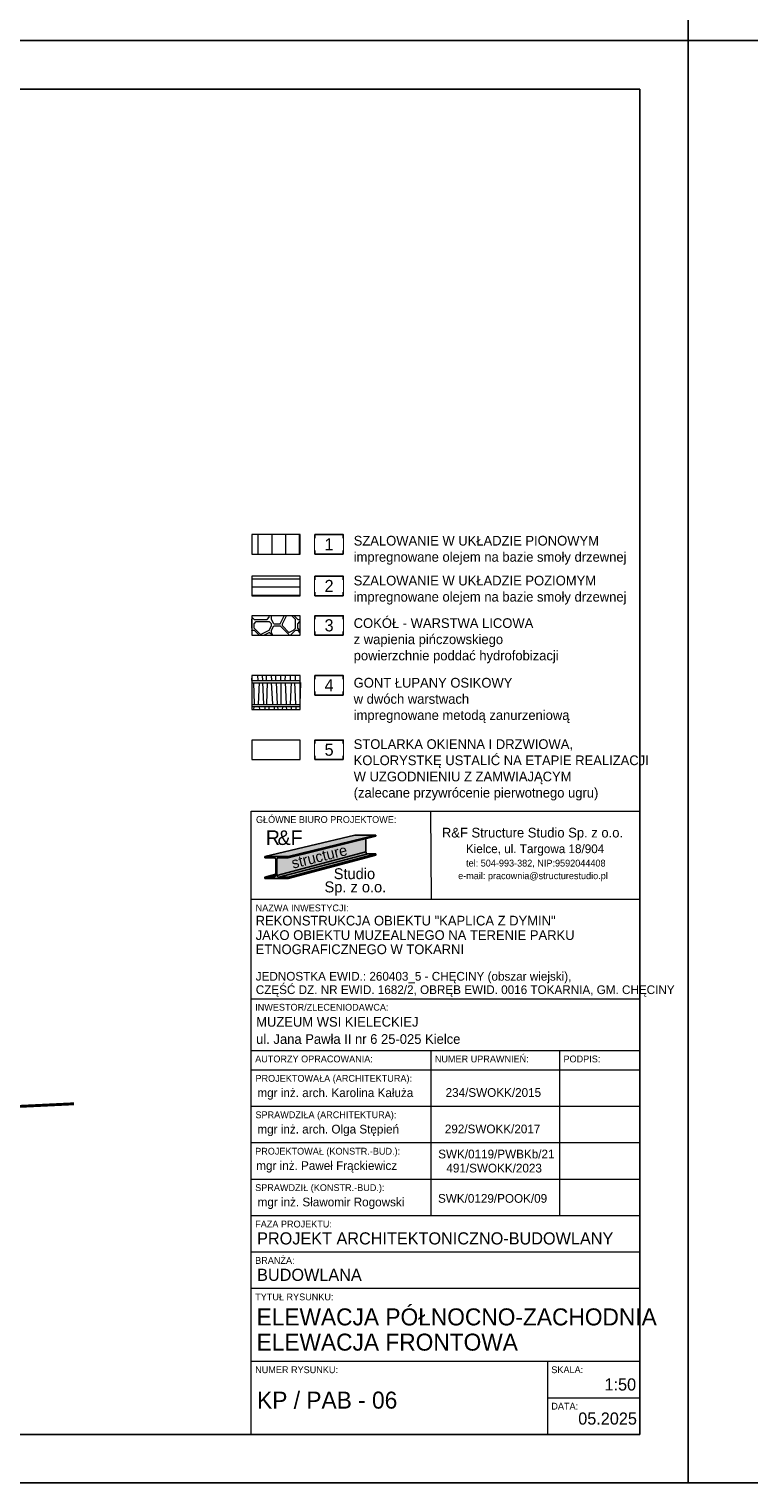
# Model space of a CAD drawing. Header units: centimetres. Extents: x 148485 to 162129, y -6573 to -2118.
# Tile 99 of 167: x 153050 to 153792, y -6573 to -5076. Entities that reach past the tile are written whole.
import ezdxf

# ---------------------------------------------------------------- set-up
doc = ezdxf.new("R2010")
doc.units = ezdxf.units.CM
doc.header["$LTSCALE"] = 0.1
doc.layers.get('0').update_dxf_attribs({"color": 45})
for name, color, linetype in [('A_opisy elewacji', 7, 'Continuous'), ('A_wymiary_zewn', 4, 'Continuous'), ('Format', 7, 'Continuous'), ('ozn_graficzne_R&F', 5, 'Continuous'), ('Section', 3, 'Continuous'), ('widoki_PROKON', 4, 'Continuous')]:
    doc.layers.add(name, color=color, linetype=linetype)
for name, color, linetype, lineweight in [('ELEWACJE - dach podziały', 34, 'Continuous', 15), ('ELEWACJE - deskowanie', 251, 'Continuous', 13), ('ELEWACJE - hacz dachówki', 251, 'Continuous', 9), ('HACZE', 52, 'Continuous', 9), ('PODSTAWOWE - teren', 54, 'Continuous', 50)]:
    doc.layers.add(name, color=color, linetype=linetype, lineweight=lineweight)
doc.styles.add('CG', font='FL Pismo Techniczne.ttf')
doc.styles.add('MtXpl_FL_Pismo_Techn', font='flptechn.ttf')
doc.styles.add('MtXpl_FL_Pismo_Techn_1', font='flptechn.ttf')
doc.styles.add('TECH', font='flptechn.ttf')

# ---------------------------------------------------------------- blocks, each defined once
blk = doc.blocks.new('tab_kaplica z dymin')
at = {"layer": 'A_wymiary_zewn', "true_color": 0xd7d6d6}
h = blk.add_hatch(color=254, dxfattribs=at)
h.dxf.hatch_style = 1
h.paths.add_polyline_path([(151234, -9049.8), (151212.4, -9049.8), (151119.4, -9071.6), (151143.4, -9071.6)])
at = {"layer": 'A_wymiary_zewn', "true_color": 0x848484}
h = blk.add_hatch(color=252, dxfattribs=at)
h.dxf.hatch_style = 1
h.paths.add_polyline_path([(151223.6, -9067.1), (151223.6, -9053.5), (151143.4, -9073), (151134.1, -9073, 0.414214), (151131.9, -9075.2), (151131.9, -9090.8, 0.037989), (151131.9, -9091.2)])
at = {"layer": 'A_wymiary_zewn', "true_color": 0x293133}
h = blk.add_hatch(color=250, dxfattribs=at)
h.dxf.hatch_style = 1
h.paths.add_polyline_path([(151234, -9051), (151234, -9049.8), (151143.4, -9071.6), (151143.4, -9073)])
at = {"layer": 'A_wymiary_zewn', "true_color": 0xafadad}
h = blk.add_hatch(color=253, dxfattribs=at)
h.dxf.hatch_style = 1
h.paths.add_polyline_path([(151225.6, -9069.1, -0.414214), (151223.6, -9067.1), (151131.9, -9091.2, 0.370396), (151134.1, -9093.1)])
at = {"layer": 'A_wymiary_zewn', "true_color": 0xd7d6d6}
h = blk.add_hatch(color=254, dxfattribs=at)
h.dxf.hatch_style = 1
h.paths.add_polyline_path([(151234, -9069.1), (151225.6, -9069.1), (151134.1, -9093.1), (151143.4, -9093.1)])
at = {"layer": 'A_wymiary_zewn', "true_color": 0x293133}
h = blk.add_hatch(color=250, dxfattribs=at)
h.dxf.hatch_style = 1
h.paths.add_polyline_path([(151234, -9070.3), (151234, -9069.1), (151143.4, -9093.1), (151143.4, -9094.4)])
h = blk.add_hatch(color=250, dxfattribs=at)
h.dxf.hatch_style = 1
edge = h.paths.add_edge_path()
edge.add_line((151119.4, -9093.1), (151128.7, -9093.1))
edge.add_arc((151128.7, -9090.8), 2.25, 270, 0)
edge.add_line((151131, -9090.8), (151131, -9075.2))
edge.add_arc((151128.7, -9075.2), 2.25, 0, 90)
edge.add_line((151128.7, -9073), (151119.4, -9073))
edge.add_line((151119.4, -9073), (151119.4, -9071.6))
edge.add_line((151119.4, -9071.6), (151143.4, -9071.6))
edge.add_line((151143.4, -9071.6), (151143.4, -9073))
edge.add_line((151143.4, -9073), (151134.1, -9073))
edge.add_arc((151134.1, -9075.2), 2.25, 90, 180)
edge.add_line((151131.9, -9075.2), (151131.9, -9090.8))
edge.add_arc((151134.1, -9090.8), 2.25, 180, 270)
edge.add_line((151134.1, -9093.1), (151143.4, -9093.1))
edge.add_line((151143.4, -9093.1), (151143.4, -9094.4))
edge.add_line((151143.4, -9094.4), (151119.4, -9094.4))
edge.add_line((151119.4, -9094.4), (151119.4, -9093.1))
at = {"layer": 'A_wymiary_zewn', "true_color": 0xafadad}
h = blk.add_hatch(color=253, dxfattribs=at)
h.dxf.hatch_style = 1
h.paths.add_polyline_path([(151131, -9090.8), (151131, -9090.1), (151119.4, -9093.1), (151128.7, -9093.1, 0.414214)])
at = {"color": 5}
for p, q in [((151105.6, -9025.2), (151505.6, -9025.2)), ((151105.6, -9666.7), (151105.6, -9025.2)), ((151505.6, -9025.2), (151505.6, -9666.7)), ((151505.6, -9666.7), (151105.6, -9666.7))]:
    blk.add_line(p, q, dxfattribs=at)
at = {"color": 4}
for p, q in [((151291.1, -9116.2), (151290.6, -9025.2)), ((151505.6, -9116.2), (151105.6, -9116.2)), ((151505.6, -9218.5), (151105.6, -9218.5)), ((151505.6, -9271.7), (151105.6, -9271.7)), ((151290.6, -9271.7), (151290.6, -9441.7)), ((151423.1, -9271.7), (151423.1, -9441.7)), ((151505.6, -9291.7), (151105.6, -9291.7)), ((151505.6, -9291.7), (151105.6, -9291.7)), ((151505.6, -9291.7), (151105.6, -9291.7)), ((151505.6, -9329.2), (151105.6, -9329.2)), ((151505.6, -9366.7), (151105.6, -9366.7)), ((151505.6, -9404.2), (151105.6, -9404.2)), ((151505.6, -9441.7), (151105.6, -9441.7)), ((151505.6, -9441.7), (151105.6, -9441.7)), ((151505.6, -9479.2), (151105.6, -9479.2)), ((151505.6, -9516.7), (151105.6, -9516.7)), ((151505.6, -9591.7), (151105.6, -9591.7)), ((151410.6, -9591.7), (151410.6, -9666.7)), ((151410.6, -9629.2), (151505.6, -9629.2))]:
    blk.add_line(p, q, dxfattribs=at)
at = {"layer": 'A_wymiary_zewn', "color": 250, "true_color": 0x293133}
for p, q in [((151119.4, -9071.6), (151212.4, -9049.8)), ((151143.4, -9071.6), (151234, -9049.8)), ((151143.4, -9073), (151234, -9051)), ((151212.4, -9049.8), (151234, -9049.8)), ((151223.6, -9053), (151223.6, -9067.1)), ((151234, -9049.8), (151234, -9051)), ((151131.9, -9091.2), (151223.6, -9067.1)), ((151134.1, -9093.1), (151225.6, -9069.1)), ((151143.4, -9093.1), (151234, -9069.1)), ((151143.4, -9094.4), (151234, -9070.3)), ((151225.6, -9069.1), (151234, -9069.1)), ((151119.4, -9073), (151119.4, -9071.6)), ((151119.4, -9071.6), (151143.4, -9071.6)), ((151128.7, -9073), (151119.4, -9073)), ((151131, -9090.8), (151131, -9075.2)), ((151131.9, -9075.2), (151131.9, -9090.8)), ((151143.4, -9073), (151134.1, -9073)), ((151143.4, -9071.6), (151143.4, -9073)), ((151119.4, -9093.1), (151131, -9090.1)), ((151119.4, -9093.1), (151128.7, -9093.1)), ((151119.4, -9094.4), (151119.4, -9093.1)), ((151143.4, -9094.4), (151119.4, -9094.4)), ((151134.1, -9093.1), (151143.4, -9093.1)), ((151143.4, -9093.1), (151143.4, -9094.4))]:
    blk.add_line(p, q, dxfattribs=at)
for centre, radius, start, end in [((151225.6, -9067.1), 2.03, 180, 270), ((151128.7, -9075.2), 2.25, 0, 90), ((151134.1, -9075.2), 2.25, 90, 180), ((151128.7, -9090.8), 2.25, 270, 0), ((151134.1, -9090.8), 2.25, 180, 270)]:
    blk.add_arc(centre, radius, start, end, dxfattribs=at)
at = {"layer": 'Section'}
for p, q in [((151212.4, -9049.8), (151234, -9049.8)), ((151234, -9049.8), (151234, -9051)), ((151234, -9069.1), (151234, -9070.3))]:
    blk.add_line(p, q, dxfattribs=at)
at = {"color": 4}
for s, height, style, p in [('GŁÓWNE BIURO PROJEKTOWE:', 7, 'TECH', (151110.4, -9037.2)), ('R&F Structure Studio Sp. z o.o.', 10, 'MtXpl_FL_Pismo_Techn', (151301.9, -9052.2)), ('Kielce, ul. Targowa 18/904', 9, 'MtXpl_FL_Pismo_Techn', (151326.6, -9068.3)), ('tel: 504-993-382, NIP:9592044408', 7, 'MtXpl_FL_Pismo_Techn', (151326.8, -9082.1)), ('e-mail: pracownia@structurestudio.pl', 7, 'MtXpl_FL_Pismo_Techn', (151318.6, -9095.1)), ('NAZWA INWESTYCJI:', 7, 'TECH', (151110.1, -9128.2)), ('REKONSTRUKCJA OBIEKTU "KAPLICA Z DYMIN"', 10, 'TECH', (151110.1, -9142.8)), ('JAKO OBIEKTU MUZEALNEGO NA TERENIE PARKU ', 10, 'TECH', (151110.1, -9157.7)), ('ETNOGRAFICZNEGO W TOKARNI ', 10, 'TECH', (151110, -9172.3)), ('JEDNOSTKA EWID.: 260403_5 - CHĘCINY (obszar wiejski), ', 9, 'TECH', (151110.2, -9199.6)), ('CZĘŚĆ DZ. NR EWID. 1682/2, OBRĘB EWID. 0016 TOKARNIA, GM. CHĘCINY  ', 9, 'TECH', (151110.2, -9213.4)), ('INWESTOR/ZLECENIODAWCA:', 7, 'TECH', (151109.6, -9230.5)), ('MUZEUM WSI KIELECKIEJ ', 10, 'TECH', (151110.6, -9247)), ('ul. Jana Pawła II nr 6 25-025 Kielce ', 10, 'TECH', (151110.6, -9264.7)), ('AUTORZY OPRACOWANIA:', 7, 'TECH', (151109.6, -9283.7)), ('NUMER UPRAWNIEŃ:', 7, 'TECH', (151294.6, -9283.7)), ('PODPIS:', 7, 'TECH', (151427.1, -9283.7)), ('PROJEKTOWAŁA (ARCHITEKTURA):', 7, 'TECH', (151109.9, -9303.7)), ('SPRAWDZIŁA (ARCHITEKTURA):', 7, 'TECH', (151109.9, -9341.2)), ('PROJEKTOWAŁ (KONSTR.-BUD.):', 7, 'TECH', (151109.6, -9378.7)), ('SPRAWDZIŁ (KONSTR.-BUD.):', 7, 'TECH', (151109.6, -9416.2)), ('FAZA PROJEKTU:', 7, 'TECH', (151109.6, -9453.7)), ('BRANŻA:', 7, 'TECH', (151109.6, -9491.2)), ('TYTUŁ RYSUNKU:', 7, 'TECH', (151109.6, -9528.7)), ('NUMER RYSUNKU:', 7, 'TECH', (151109.6, -9603.7)), ('SKALA:', 7, 'TECH', (151414.6, -9603.7)), ('DATA:', 7, 'TECH', (151414.6, -9641.2))]:
    blk.add_text(s, height=height, dxfattribs=dict(at, style=style)).set_placement(p)
at = {"color": 3, "style": 'TECH'}
for s, height, p in [('mgr inż. Paweł Frąckiewicz', 9, (151110.7, -9394.5)), ('SWK/0119/PWBKb/21', 9, (151298.1, -9382.6)), ('PROJEKT ARCHITEKTONICZNO-BUDOWLANY', 12.5, (151111.6, -9471.2)), ('BUDOWLANA', 12.5, (151111.6, -9508.7)), ('05.2025', 12.5, (151442.3, -9656.7))]:
    blk.add_text(s, height=height, dxfattribs=at).set_placement(p)
at = {"color": 3, "char_height": 9, "style": 'TECH'}
for s, insert, width, attachment_point in [('mgr inż. arch. Karolina Kałuża', (151111.9, -9322.2), 202.775, 7), ('234/SWOKK/2015', (151354.9, -9319.4), 115, 8), ('mgr inż. arch. Olga Stępień', (151111.9, -9359.7), 202.775, 7), ('292/SWOKK/2017', (151354.1, -9356.9), 115, 8), ('491/SWOKK/2023', (151355.7, -9397.2), 120, 8), ('mgr inż. Sławomir Rogowski', (151112.1, -9434.7), 202.775, 7), ('\\pxi-3,l4,t4;SWK/0129/POOK/09', (151349.6, -9428.4), 115, 8)]:
    blk.add_mtext(s, dxfattribs=dict(at, insert=insert, width=width, attachment_point=attachment_point))
at = {"layer": 'A_wymiary_zewn', "color": 10, "style": 'TECH'}
for s, p in [('R', (151120.6, -9059.9)), ('F', (151146.1, -9059.9))]:
    blk.add_text(s, height=15, dxfattribs=at).set_placement(p)
at = {"layer": 'A_wymiary_zewn', "color": 18, "true_color": 0x000000, "style": 'TECH'}
blk.add_text('&', height=15, dxfattribs=at).set_placement((151132.6, -9059.9))
at = {"layer": 'A_wymiary_zewn', "color": 4, "style": 'MtXpl_FL_Pismo_Techn_1'}
blk.add_text('structure', height=11.25, rotation=14.1318, dxfattribs=at).set_placement((151148.6, -9084.4))
at = {"layer": 'A_wymiary_zewn', "color": 1, "style": 'TECH'}
for s, p in [('Studio', (151190.5, -9095.1)), ('Sp. z o.o.', (151181, -9108.7))]:
    blk.add_text(s, height=11.25, dxfattribs=at).set_placement(p)

msp = doc.modelspace()

# ---------------------------------------------------------------- hatches: boundary and pattern name
at = {"layer": 'ELEWACJE - deskowanie', "transparency": 33554687}
h = msp.add_hatch(dxfattribs=at)
h.set_pattern_fill('MOSAIC', color=256, scale=45, pattern_type=2)
h.set_pattern_definition([(0, (-4805.16, 1084.174), (45, 45), [2.25, -2.25, 4.5, -36]), (0, (-4823.16, 1086.424), (45, 45), [11.25, -33.75]), (0, (-4825.41, 1088.674), (45, 45), [11.25, -33.75]), (0, (-4805.16, 1099.924), (45, 45), [2.25, -42.75]), (0, (-4827.66, 1104.424), (45, 45), [6.75, -38.25]), (0, (-4827.66, 1106.674), (45, 45), [6.75, -38.25]), (0, (-4800.66, 1108.924), (45, 45), [13.5, -31.5]), (0, (-4802.91, 1111.174), (45, 45), [13.5, -31.5]), (0, (-4814.16, 1115.674), (45, 45), [4.5, -40.5]), (0, (-4811.91, 1117.924), (45, 45), [2.25, -42.75]), (0, (-4832.16, 1122.424), (45, 45), [2.25, -2.25, 2.25, -38.25]), (90, (-4832.16, 1113.424), (-45, 45), [6.75, -38.25]), (90, (-4829.91, 1097.674), (-45, 45), [2.25, -4.5, 2.25, -4.5, 9, -22.5]), (90, (-4825.41, 1124.674), (-45, 45), [2.25, -42.75]), (90, (-4818.66, 1104.424), (-45, 45), [2.25, -42.75]), (90, (-4816.41, 1115.674), (-45, 45), [2.25, -42.75]), (90, (-4811.91, 1090.924), (-45, 45), [4.5, -40.5]), (90, (-4809.66, 1088.674), (-45, 45), [6.75, -38.25]), (90, (-4807.41, 1115.674), (-45, 45), [4.5, -2.25, 4.5, -33.75]), (90, (-4805.16, 1102.174), (-45, 45), [9, -36]), (90, (-4802.91, 1102.174), (-45, 45), [4.5, -40.5]), (90, (-4798.41, 1086.424), (-45, 45), [9, -36]), (90, (-4796.16, 1086.424), (-45, 45), [6.75, -38.25]), (45, (-4814.16, 1088.674), (0, 45), [3.18198, -60.45763]), (45, (-4807.41, 1099.924), (0, 45), [3.18198, -60.45763]), (45, (-4802.91, 1106.674), (0, 45), [3.18198, -60.45763]), (45, (-4834.41, 1111.174), (0, 45), [3.18198, -60.45763]), (45, (-4829.91, 1120.174), (0, 45), [3.18198, -60.45763]), (45, (-4809.66, 1095.424), (0, 45), [6.363945, -57.275665]), (45, (-4805.16, 1124.674), (0, 45), [6.363945, -57.275665]), (135, (-4807.41, 1081.924), (-45, 5e-15), [6.363945, -57.275665]), (135, (-4805.16, 1084.174), (-45, 5e-15), [6.363945, -57.275665]), (135, (-4798.41, 1095.424), (-45, 5e-15), [6.363945, -57.275665]), (135, (-4805.16, 1111.174), (-45, 5e-15), [6.363945, -57.275665]), (135, (-4802.91, 1111.174), (-45, 5e-15), [6.363945, -57.275665]), (135, (-4811.91, 1097.674), (-45, 5e-15), [9.54594, -54.09367]), (135, (-4796.16, 1095.424), (-45, 5e-15), [9.54594, -54.09367]), (135, (-4811.91, 1095.424), (-45, 5e-15), [12.727922, -50.911689]), (135, (-4832.16, 1122.424), (-45, 5e-15), [12.727922, -50.911689]), (135, (-4832.16, 1120.174), (-45, 5e-15), [12.727922, -50.911689]), (135, (-4829.91, 1095.424), (-45, 5e-15), [3.18198, -60.45763]), (135, (-4829.91, 1106.674), (-45, 5e-15), [3.18198, -60.45763]), (26.565051, (-4802.909, 1084.174), (45, 2e-08), [5.031153, -95.591906]), (26.565051, (-4811.909, 1097.674), (45, 2e-08), [5.031153, -95.591906]), (26.565051, (-4796.159, 1093.174), (45, 2e-08), [10.062306, -90.560753]), (26.565051, (-4796.159, 1095.424), (45, 2e-08), [10.062306, -90.560753]), (63.434949, (-4809.659, 1117.924), (2e-09, 45), [5.031, -50.31, 10.062, -35.220059]), (63.434949, (-4832.159, 1099.924), (2e-09, 45), [5.031153, -95.591906]), (63.434949, (-4825.409, 1081.924), (2e-09, 45), [5.031153, -95.591906]), (63.434949, (-4829.909, 1099.924), (2e-09, 45), [5.031153, -95.591906]), (63.434949, (-4807.409, 1120.174), (2e-09, 45), [5.031153, -95.591906]), (63.434949, (-4809.659, 1117.924), (2e-09, 45), [5.031153, -95.591906]), (63.434949, (-4818.659, 1106.674), (2e-09, 45), [10.062306, -90.560753]), (63.434949, (-4820.909, 1106.674), (2e-09, 45), [10.062306, -90.560753]), (116.565051, (-4827.659, 1106.674), (-2e-08, 45), [5.031153, -95.591906]), (116.565051, (-4825.409, 1086.424), (-2e-08, 45), [10.062306, -90.560753]), (116.565051, (-4825.409, 1088.674), (-2e-08, 45), [10.062306, -90.560753]), (153.434949, (-4816.409, 1117.924), (-45, 2e-09), [10.062306, -90.560753]), (153.434949, (-4811.909, 1117.924), (-45, 2e-09), [15.093459, -85.5296])])
h.paths.add_polyline_path([(153279.813, -5700.031), (153329.813, -5700.031), (153329.813, -5680.031), (153279.813, -5680.031)])
at = {"layer": 'ELEWACJE - hacz dachówki'}
h = msp.add_hatch(dxfattribs=at)
h.set_pattern_fill('JIS_WOOD', color=256, scale=20, angle=45)
h.set_pattern_definition([(90, (-4836.659, 1095.377), (-14.1421356, 9e-16), [])])
h.paths.add_polyline_path([(153279.813, -5616.578), (153329.813, -5616.578), (153329.813, -5596.578), (153279.813, -5596.578)])
h = msp.add_hatch(dxfattribs=at)
h.set_pattern_fill('JIS_WOOD', color=256, scale=12, angle=315)
h.set_pattern_definition([(360, (-4836.659, 1095.377), (2e-15, 8.48528136), [])])
h.paths.add_polyline_path([(153279.813, -5659.426), (153329.813, -5659.426), (153329.813, -5639.426), (153279.813, -5639.426)])

# ---------------------------------------------------------------- linework, layer by layer
at = {"layer": 'A_opisy elewacji'}
for points in [[(153374.069, -5616.578), (153374.069, -5596.578), (153344.813, -5596.578), (153344.813, -5616.578)], [(153374.069, -5659.426), (153374.069, -5639.426), (153344.813, -5639.426), (153344.813, -5659.426)], [(153374.069, -5700.031), (153374.069, -5680.031), (153344.813, -5680.031), (153344.813, -5700.031)], [(153374.069, -5761.762), (153374.069, -5741.762), (153344.813, -5741.762), (153344.813, -5761.762)], [(153374.069, -5828.029), (153374.069, -5808.029), (153344.813, -5808.029), (153344.813, -5828.029)]]:
    msp.add_lwpolyline(points, close=True, dxfattribs=at)
at = {"layer": 'ELEWACJE - dach podziały'}
for points in [[(153279.813, -5746.801), (153329.813, -5746.801)], [(153279.813, -5771.394), (153329.813, -5771.394)]]:
    msp.add_lwpolyline(points, dxfattribs=at)
at = {"layer": 'ELEWACJE - hacz dachówki'}
for p, q in [((153280.028, -5746.801), (153280.226, -5741.762)), ((153286.247, -5746.801), (153285.934, -5741.762)), ((153291.228, -5746.801), (153290.931, -5741.762)), ((153294.913, -5746.801), (153294.913, -5741.762)), ((153300.391, -5746.801), (153300.127, -5741.762)), ((153304.57, -5746.801), (153304.751, -5741.762)), ((153309.892, -5746.801), (153309.662, -5741.762)), ((153314.13, -5741.762), (153313.943, -5746.801)), ((153319.362, -5741.762), (153319.487, -5746.801)), ((153324.578, -5741.762), (153324.345, -5746.801)), ((153282.733, -5771.178), (153282.054, -5748.91)), ((153286.766, -5771.178), (153287.729, -5748.91)), ((153292.178, -5771.178), (153291.215, -5748.91)), ((153295.238, -5771.178), (153296.111, -5748.91)), ((153301.456, -5771.178), (153300.073, -5748.91)), ((153306.437, -5771.178), (153305.127, -5748.91)), ((153310.123, -5771.178), (153310.123, -5748.91)), ((153315.6, -5771.178), (153314.436, -5748.91)), ((153319.779, -5771.178), (153320.58, -5748.91)), ((153325.102, -5771.178), (153324.083, -5748.91)), ((153329.979, -5748.91), (153329.153, -5771.178)), ((153281.813, -5773.719), (153281.66, -5776.762)), ((153287.596, -5773.719), (153287.647, -5776.762)), ((153293.604, -5776.762), (153293.736, -5773.719)), ((153297.672, -5776.762), (153297.579, -5773.719)), ((153303.123, -5776.762), (153303.255, -5773.719)), ((153306.872, -5776.762), (153306.741, -5773.719)), ((153311.518, -5776.762), (153311.637, -5773.719)), ((153315.788, -5776.762), (153315.599, -5773.719)), ((153320.831, -5776.762), (153320.652, -5773.719)), ((153325.648, -5776.762), (153325.648, -5773.719))]:
    msp.add_line(p, q, dxfattribs=at)
for points in [[(153279.813, -5749.126), (153329.813, -5749.126)], [(153329.813, -5773.719), (153279.813, -5773.719)]]:
    msp.add_lwpolyline(points, dxfattribs=at)
at = {"layer": 'Format'}
for points in [[(151629.32, -5087.917), (153729.32, -5087.917), (153729.32, -3602.917), (151629.32, -3602.917)], [(151629.32, -6572.917), (153729.32, -6572.917), (153729.32, -5087.917), (151629.32, -5087.917)], [(153729.32, -6572.917), (155829.32, -6572.917), (155829.32, -5087.917), (153729.32, -5087.917)]]:
    msp.add_lwpolyline(points, close=True, dxfattribs=at)
at = {"layer": 'ozn_graficzne_R&F'}
msp.add_lwpolyline([(151754.32, -6522.917), (153679.32, -6522.917), (153679.32, -5137.917), (151754.32, -5137.917)], close=True, dxfattribs=at)
at = {"layer": 'PODSTAWOWE - teren', "lineweight": 40, "const_width": 3}
msp.add_lwpolyline([(153096.801, -6182.56), (153096.801, -6182.56), (153096.801, -6182.56), (152886.274, -6192.56), (152714.801, -6198.56), (152560.747, -6198.56), (152394.774, -6212.56), (152120.274, -6222.56), (151820.274, -6242.56)], dxfattribs=at)
at = {"layer": 'widoki_PROKON', "lineweight": 5}
for points in [[(153279.813, -5616.578), (153329.813, -5616.578), (153329.813, -5596.578), (153279.813, -5596.578)], [(153279.813, -5659.426), (153329.813, -5659.426), (153329.813, -5639.426), (153279.813, -5639.426)], [(153279.813, -5700.031), (153329.813, -5700.031), (153329.813, -5680.031), (153279.813, -5680.031)], [(153279.813, -5776.762), (153329.813, -5776.762), (153329.813, -5741.762), (153279.813, -5741.762)], [(153279.813, -5828.029), (153329.813, -5828.029), (153329.813, -5808.029), (153279.813, -5808.029)]]:
    msp.add_lwpolyline(points, close=True, dxfattribs=at)

# ---------------------------------------------------------------- block references
at = {"layer": 'HACZE'}
msp.add_blockref('tab_kaplica z dymin', (2173.729, 3143.809), dxfattribs=at)

# ---------------------------------------------------------------- texts
at = {"color": 2, "style": 'TECH'}
for s, height, p in [('ELEWACJA PÓŁNOCNO-ZACHODNIA', 17.5, (153284.761, -6410.734)), ('ELEWACJA FRONTOWA', 17.5, (153284.761, -6436.697)), ('1:50', 12.5, (153643.089, -6477.753))]:
    msp.add_text(s, height=height, dxfattribs=at).set_placement(p)
at = {"color": 1, "style": 'TECH'}
msp.add_text('KP / PAB - 06', height=17.5, dxfattribs=at).set_placement((153285.32, -6496.418))
at = {"layer": 'A_opisy elewacji', "char_height": 10, "attachment_point": 4, "style": 'CG'}
for s, insert, width in [('{\\C7;SZALOWANIE W UKŁADZIE PIONOWYM\\Pimpregnowane olejem na bazie smoły drzewnej}', (153384.773, -5612.649), 307.22911), ('SZALOWANIE W UKŁADZIE POZIOMYM\\P{\\C7;impregnowane olejem na bazie smoły drzewnej}', (153384.773, -5653.72), 307.22911), ('COKÓŁ - WARSTWA LICOWA \\Pz wapienia pińczowskiego \\Ppowierzchnie poddać hydrofobizacji', (153384.773, -5705.838), 359.2902), ('GONT ŁUPANY OSIKOWY\\Pw dwóch warstwach\\Pimpregnowane metodą zanurzeniową', (153384.773, -5767.235), 359.2902), ('\\A1;STOLARKA OKIENNA I DRZWIOWA, \\PKOLORYSTKĘ USTALIĆ NA ETAPIE REALIZACJI\\PW UZGODNIENIU Z ZAMWIAJĄCYM \\P(zalecane przywrócenie pierwotnego ugru)', (153384.773, -5838.762), 359.2902)]:
    msp.add_mtext(s, dxfattribs=dict(at, insert=insert, width=width))

# ---------------------------------------------------------------- next in the draw order: texts
at = {"layer": 'A_opisy elewacji', "char_height": 12.5, "width": 28.756, "attachment_point": 5, "style": 'CG', "bg_fill": 3, "box_fill_scale": 1, "bg_fill_color": 1, "bg_fill_transparency": 0}
for s, insert in [('1', (153359.441, -5606.578)), ('2', (153359.441, -5649.426)), ('3', (153359.441, -5690.031)), ('4', (153359.441, -5751.762)), ('5', (153359.441, -5818.029))]:
    msp.add_mtext(s, dxfattribs=dict(at, insert=insert))

doc.saveas('drawing.dxf')
